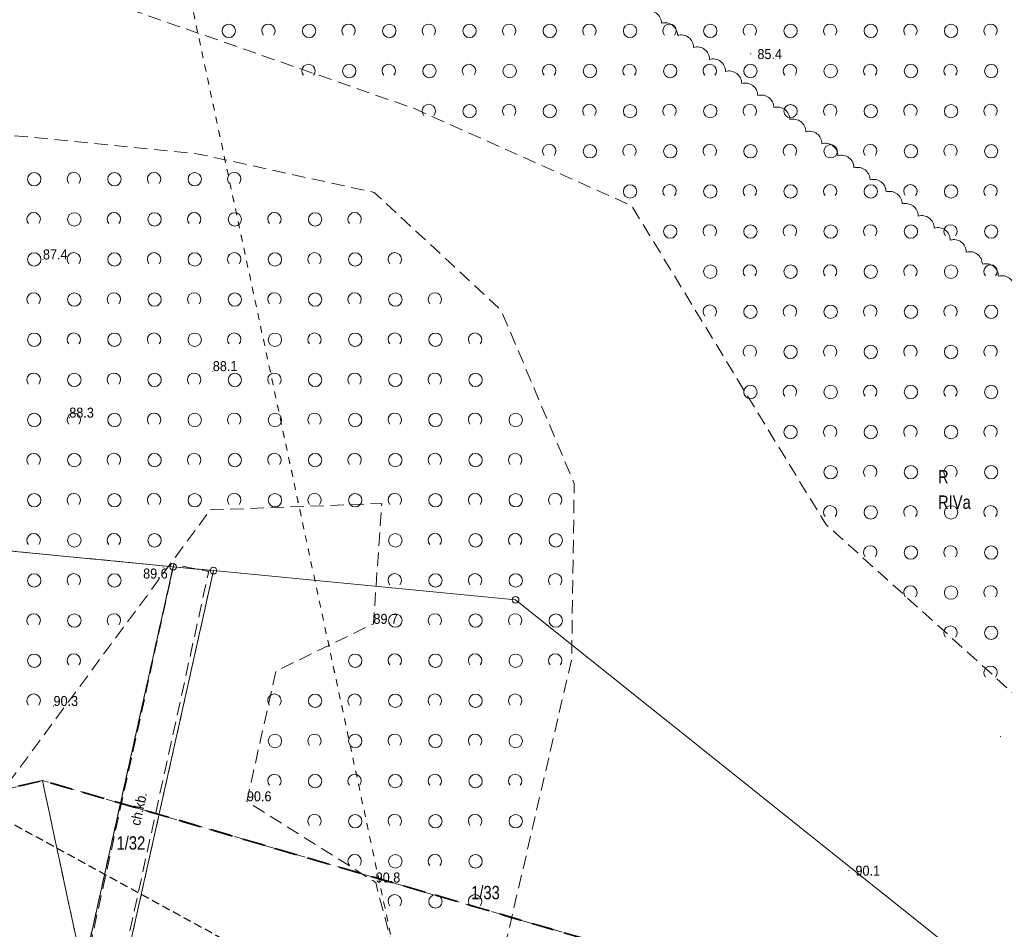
# Model space of a CAD drawing. Header units: metres. Extents: x 6540907 to 6541833, y 5893434 to 5894895.
# Tile 184 of 256: x 6541371 to 6541444, y 5894145 to 5894213. Entities that reach past the tile are written whole.
import ezdxf
from ezdxf.enums import TextEntityAlignment as Align

# ---------------------------------------------------------------- set-up
doc = ezdxf.new("R2010")
doc.units = ezdxf.units.M
doc.header["$MEASUREMENT"] = 0
for name, pattern in [('1.0_0.5', [1.5, 1, -0.5]), ('1.5_1.0', [2.5, 1.5, -1]), ('2', [0.8999999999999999, 0.6, -0.3]), ('219-500', [0, 0]), ('egkk-500', [2, 1.5, -0.5]), ('egug-500', [1, 0.5, -0.5])]:
    doc.linetypes.add(name, pattern=pattern)
doc.layers.get('0').update_dxf_attribs({"color": 2, "linetype": 'CONTINUOUS', "lineweight": 5})
for name, color, linetype, lineweight in [('202-punkt graniczny', 251, 'CONTINUOUS', 9), ('209-oznaczenie konturu klasyfikacyjnego', 251, 'CONTINUOUS', 9), ('210-oznaczenie konturu użytku gruntowego', 251, 'CONTINUOUS', 9), ('211-numer działki ewidencyjnej', 156, 'CONTINUOUS', 9), ('216-obręb ewidencyjny', 251, 'CONTINUOUS', 9), ('217-kontur klasyfikacyjny', 251, 'CONTINUOUS', 9), ('218-kontur użytku gruntowego', 251, 'CONTINUOUS', 9), ('219-działka ewidencyjna', 152, 'CONTINUOUS', 18), ('chodnik', 251, 'CONTINUOUS', 9), ('chodnik-Atr17', 251, 'CONTINUOUS', 9), ('pikieta naturalna', 251, 'CONTINUOUS', 9), ('pikieta naturalna-Atr2', 251, 'CONTINUOUS', 9), ('zadrzewienie  zakrzewienie', 252, 'CONTINUOUS', 15), ('Zakres', 252, 'CONTINUOUS', 15)]:
    doc.layers.add(name, color=color, linetype=linetype, lineweight=lineweight)
doc.layers.add('z_i_masywy_grupy', color=7, linetype='CONTINUOUS', lineweight=13, true_color=0x7f926c)
doc.styles.get("Standard").update_dxf_attribs({"font": 'Arial', "width": 0.75})

# ---------------------------------------------------------------- blocks, each defined once
blk = doc.blocks.new('202')
at = {"color": 0, "linetype": 'Continuous', "lineweight": 0}
blk.add_circle((0, 0), 0.25, dxfattribs=at)
blk = doc.blocks.new('PW01')
at = {"linetype": 'Continuous', "lineweight": 13}
h = blk.add_hatch(color=0, dxfattribs=at)
edge = h.paths.add_edge_path()
edge.add_arc((0, 0), 0.045, 0, 360)
blk = doc.blocks.new('OTZK1')
at = {"color": 0, "linetype": 'Continuous'}
blk.add_circle((0, 0), 0.5, dxfattribs=at)
blk = doc.blocks.new('OTZK2')
at = {"color": 0, "linetype": 'Continuous'}
blk.add_arc((0, 0), 0.5, 318.85, 221.162, dxfattribs=at)

msp = doc.modelspace()

# ---------------------------------------------------------------- linework, layer by layer
at = {"layer": '216-obręb ewidencyjny', "linetype": '1.5_1.0', "lineweight": 35, "flags": 128}
for points in [[(6540907.06, 5893988.004248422), (6540917.97, 5893998.724248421), (6540919.14, 5894000.044248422), (6540986.55, 5894049.994248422), (6541000.71, 5894071.734248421), (6541018.98, 5894099.714248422), (6541073.42, 5894137.054248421), (6541168.23, 5894186.974248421), (6541196.88, 5894188.554248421), (6541244.66, 5894165.714248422), (6541308.83, 5894140.804248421), (6541372.49, 5894155.854248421), (6541415.18, 5894143.394248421), (6541528.91, 5894053.474248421), (6541669.76, 5893991.014248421), (6541682.61, 5893968.086248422)], [(6541682.61, 5893968.086248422), (6541669.76, 5893991.014248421), (6541528.91, 5894053.474248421), (6541415.18, 5894143.394248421), (6541372.49, 5894155.854248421), (6541308.83, 5894140.804248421), (6541244.66, 5894165.714248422), (6541196.88, 5894188.554248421), (6541168.23, 5894186.974248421), (6541073.42, 5894137.054248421), (6541018.98, 5894099.714248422), (6541000.71, 5894071.734248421), (6540986.55, 5894049.994248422), (6540919.14, 5894000.044248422), (6540917.97, 5893998.724248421), (6540907.06, 5893988.004248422)]]:
    msp.add_lwpolyline(points, dxfattribs=at)
at = {"layer": '217-kontur klasyfikacyjny', "linetype": 'egkk-500', "lineweight": 18, "flags": 128}
for points in [[(6541372.49, 5894155.854248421), (6541308.83, 5894140.804248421)], [(6541415.18, 5894143.394248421), (6541372.49, 5894155.854248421)], [(6541372.49, 5894155.854248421), (6541406.05, 5893998.914248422)], [(6541406.05, 5893998.914248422), (6541372.49, 5894155.854248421)]]:
    msp.add_lwpolyline(points, dxfattribs=at)
at = {"layer": '218-kontur użytku gruntowego', "linetype": 'egug-500', "lineweight": 18, "flags": 128}
for points in [[(6541372.49, 5894266.087532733), (6541406.05, 5894109.147532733)], [(6541406.05, 5894109.147532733), (6541372.49, 5894266.087532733)], [(6541310.32, 5894178.817532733), (6541382.26, 5894171.837532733)], [(6541382.26, 5894171.837532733), (6541310.32, 5894178.817532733)], [(6541375.08, 5894139.617532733), (6541382.26, 5894171.837532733)], [(6541382.26, 5894171.837532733), (6541375.08, 5894139.617532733)], [(6541385.28, 5894171.547532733), (6541378.01, 5894138.957532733)], [(6541378.01, 5894138.957532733), (6541385.28, 5894171.547532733)], [(6541382.26, 5894171.837532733), (6541385.28, 5894171.547532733)], [(6541385.28, 5894171.547532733), (6541382.26, 5894171.837532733)]]:
    msp.add_lwpolyline(points, dxfattribs=at)
at = {"layer": '219-działka ewidencyjna', "linetype": '219-500', "lineweight": 18, "flags": 128}
for points in [[(6541382.26, 5894171.837532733), (6541310.32, 5894178.817532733)], [(6541382.26, 5894171.837532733), (6541375.08, 5894139.617532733)], [(6541385.28, 5894171.547532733), (6541378.01, 5894138.957532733)], [(6541385.28, 5894171.547532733), (6541382.26, 5894171.837532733)], [(6541407.87, 5894169.367532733), (6541385.28, 5894171.547532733)], [(6541441.1, 5894142.787532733), (6541407.87, 5894169.367532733)]]:
    msp.add_lwpolyline(points, dxfattribs=at)
at = {"layer": 'chodnik', "linetype": '1.0_0.5', "lineweight": 18, "flags": 128}
msp.add_lwpolyline([(6541358.97, 5894105.097532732), (6541363.47, 5894111.157532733), (6541375.33, 5894114.667532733), (6541383.57, 5894125.727532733), (6541377.73, 5894138.707532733), (6541381.64, 5894156.517532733), (6541384.92, 5894171.477532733), (6541382.32, 5894172.027532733), (6541379.03, 5894156.977532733), (6541375, 5894138.697532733), (6541361.58, 5894137.437532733), (6541347.82, 5894118.737532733), (6541347.86, 5894106.577532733), (6541339.14, 5894094.777532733), (6541339.03, 5894094.867532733), (6541338.12, 5894093.607532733), (6541338.22, 5894093.537532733), (6541337.01, 5894091.897532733), (6541337.85, 5894091.317532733), (6541339.45, 5894091.517532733), (6541350.05, 5894105.897532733), (6541350.01, 5894118.187532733), (6541362.71, 5894135.437532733), (6541376.33, 5894136.707532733), (6541381.17, 5894125.977532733), (6541374.17, 5894116.537532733), (6541362.19, 5894113.107532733), (6541357.88, 5894107.277532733), (6541358.16, 5894105.687532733)], close=True, dxfattribs=at)
at = {"layer": 'z_i_masywy_grupy', "linetype": 'Continuous'}
msp.add_lwpolyline([(6541417.576405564, 5894213.374847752, -0.5), (6541418.775905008, 5894212.47418073, -0.4999999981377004), (6541419.975404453, 5894211.573513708, -0.5), (6541421.174903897, 5894210.672846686, -0.4999999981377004), (6541422.374403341, 5894209.772179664, -0.5), (6541423.573902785, 5894208.871512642, -0.4999999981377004), (6541424.773402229, 5894207.97084562, -0.5), (6541425.972901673, 5894207.070178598, -0.4999999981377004), (6541427.172401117, 5894206.169511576, -0.5), (6541428.371900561, 5894205.268844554, -0.4999999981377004), (6541429.571400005, 5894204.368177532, -0.5), (6541430.770899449, 5894203.46751051, -0.4999999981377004), (6541431.970398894, 5894202.566843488, -0.5), (6541433.169898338, 5894201.666176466, -0.4999999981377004), (6541434.369397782, 5894200.765509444, -0.5), (6541435.568897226, 5894199.864842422, -0.4999999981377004), (6541436.76839667, 5894198.9641754, -0.5), (6541437.967896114, 5894198.063508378, -0.4999999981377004), (6541439.167395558, 5894197.162841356, -0.5), (6541440.366895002, 5894196.262174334, -0.4999999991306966), (6541441.566394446, 5894195.361507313, -0.4999999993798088), (6541442.765893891, 5894194.460840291, -0.4999999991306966), (6541443.965393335, 5894193.56017327, -0.5), (6541445.164892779, 5894192.659506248, -0.4999999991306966)], format="xyb", dxfattribs=at)
at = {"layer": 'zadrzewienie  zakrzewienie', "linetype": '1.0_0.5', "lineweight": 18, "flags": 128}
for points in [[(6541318.34, 5894220.137532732), (6541365.21, 5894218.337532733), (6541400.25, 5894206.117532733), (6541416.54, 5894198.837532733), (6541431.06, 5894175.017532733), (6541451.77, 5894156.317532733), (6541474.69, 5894125.817532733), (6541515.21, 5894162.957532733), (6541506.98, 5894164.117532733), (6541490.01, 5894171.057532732), (6541473.59, 5894181.617532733), (6541460.36, 5894193.947532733), (6541433.18, 5894231.657532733), (6541416.44, 5894245.337532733), (6541382.33, 5894257.937532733), (6541358.84, 5894258.027532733), (6541325.63, 5894248.127532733), (6541325.63, 5894248.127532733)], [(6541385.04, 5894176.087532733), (6541397.86, 5894176.567532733), (6541397.24, 5894167.567532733), (6541389.94, 5894164.037532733), (6541387.78, 5894154.297532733), (6541397.41, 5894148.227532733), (6541401.22, 5894133.447532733), (6541404.59, 5894132.727532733), (6541412.06, 5894164.937532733), (6541412.25, 5894178.067532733), (6541406.79, 5894191.007532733), (6541397.3, 5894199.827532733), (6541384.17, 5894202.697532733), (6541314.01, 5894209.697532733), (6541301.93, 5894208.447532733), (6541291.87, 5894203.657532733), (6541284.11, 5894195.507532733), (6541279.79, 5894184.967532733), (6541279.79, 5894174.427532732), (6541281.71, 5894166.947532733), (6541294.4, 5894171.167532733), (6541303.31, 5894186.497532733), (6541312.47, 5894194.087532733), (6541319.85, 5894197.687532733), (6541323.72, 5894191.917532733), (6541330.69, 5894181.537532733), (6541317.77, 5894175.497532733), (6541334.81, 5894163.607532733), (6541341.83, 5894158.267532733), (6541347.03, 5894151.047532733), (6541355.26, 5894144.257532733), (6541362.14, 5894145.107532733)]]:
    msp.add_lwpolyline(points, close=True, dxfattribs=at)
at = {"layer": 'Zakres', "linetype": '2', "lineweight": 25, "flags": 128}
msp.add_lwpolyline([(6540930.81, 5894138.997532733), (6540952.62, 5894104.357532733), (6541020.61, 5894149.897532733), (6541060.25, 5894156.887532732), (6541133.37, 5894078.637532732), (6541132.66, 5893993.647532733), (6541235.67, 5894032.197532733), (6541230.54, 5894073.887532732), (6541183.33, 5894098.857532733), (6541196.93, 5894167.597532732), (6541212.33, 5894173.367532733), (6541232.27, 5894180.687532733), (6541273.87, 5894169.587532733), (6541300.52, 5894171.387532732), (6541358.25, 5894159.197532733), (6541525.85, 5894067.407532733), (6541649.47, 5894053.447532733), (6541682.61, 5894090.485532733)], dxfattribs=at)

# ---------------------------------------------------------------- block references
at = {"layer": '202-punkt graniczny', "linetype": 'Continuous', "lineweight": 18}
for p in [(6541382.26, 5894171.837532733), (6541385.28, 5894171.547532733), (6541407.87, 5894169.367532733)]:
    msp.add_blockref('202', p, dxfattribs=at)
at = {"layer": 'pikieta naturalna', "linetype": 'Continuous', "lineweight": 13}
for p in [(6541425.45, 5894210.187532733), (6541372.53, 5894194.817532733), (6541385.23, 5894186.467532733), (6541374.5, 5894182.987532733), (6541381.51, 5894171.817532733), (6541397.24, 5894167.567532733), (6541373.32, 5894161.427532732), (6541444.12, 5894159.137532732), (6541387.78, 5894154.297532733), (6541432.78, 5894149.127532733), (6541397.41, 5894148.227532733)]:
    msp.add_blockref('PW01', p, dxfattribs=at)
at = {"layer": 'zadrzewienie  zakrzewienie', "linetype": 'Continuous', "lineweight": 18}
for name, p in [('OTZK1', (6541386.426, 5894211.903532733)), ('OTZK2', (6541389.384, 5894211.914532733)), ('OTZK1', (6541392.426, 5894211.903532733)), ('OTZK2', (6541395.384, 5894211.914532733)), ('OTZK1', (6541398.426, 5894211.903532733)), ('OTZK2', (6541401.384, 5894211.914532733)), ('OTZK1', (6541404.426, 5894211.903532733)), ('OTZK2', (6541407.384, 5894211.914532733)), ('OTZK1', (6541410.426, 5894211.903532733)), ('OTZK2', (6541413.384, 5894211.914532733)), ('OTZK1', (6541416.426, 5894211.903532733)), ('OTZK2', (6541419.384, 5894211.914532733)), ('OTZK1', (6541422.426, 5894211.903532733)), ('OTZK2', (6541425.384, 5894211.914532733)), ('OTZK1', (6541428.426, 5894211.903532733)), ('OTZK2', (6541431.384, 5894211.914532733)), ('OTZK1', (6541434.426, 5894211.903532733)), ('OTZK2', (6541437.384, 5894211.914532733)), ('OTZK1', (6541440.426, 5894211.903532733)), ('OTZK2', (6541443.384, 5894211.914532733)), ('OTZK2', (6541392.384, 5894208.914532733)), ('OTZK1', (6541395.426, 5894208.903532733)), ('OTZK2', (6541398.384, 5894208.914532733)), ('OTZK1', (6541401.426, 5894208.903532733)), ('OTZK2', (6541404.384, 5894208.914532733)), ('OTZK1', (6541407.426, 5894208.903532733)), ('OTZK2', (6541410.384, 5894208.914532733)), ('OTZK1', (6541413.426, 5894208.903532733)), ('OTZK2', (6541416.384, 5894208.914532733)), ('OTZK1', (6541419.426, 5894208.903532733)), ('OTZK2', (6541422.384, 5894208.914532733)), ('OTZK1', (6541425.426, 5894208.903532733)), ('OTZK2', (6541428.384, 5894208.914532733)), ('OTZK1', (6541431.426, 5894208.903532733)), ('OTZK2', (6541434.384, 5894208.914532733)), ('OTZK1', (6541437.426, 5894208.903532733)), ('OTZK2', (6541440.384, 5894208.914532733)), ('OTZK1', (6541443.426, 5894208.903532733)), ('OTZK2', (6541401.384, 5894205.914532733)), ('OTZK1', (6541404.426, 5894205.903532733)), ('OTZK2', (6541407.384, 5894205.914532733)), ('OTZK1', (6541410.426, 5894205.903532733)), ('OTZK2', (6541413.384, 5894205.914532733)), ('OTZK1', (6541416.426, 5894205.903532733)), ('OTZK2', (6541419.384, 5894205.914532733)), ('OTZK1', (6541422.426, 5894205.903532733)), ('OTZK2', (6541425.384, 5894205.914532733)), ('OTZK1', (6541428.426, 5894205.903532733)), ('OTZK2', (6541431.384, 5894205.914532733)), ('OTZK1', (6541434.426, 5894205.903532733)), ('OTZK2', (6541437.384, 5894205.914532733)), ('OTZK1', (6541440.426, 5894205.903532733)), ('OTZK2', (6541443.384, 5894205.914532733)), ('OTZK2', (6541410.384, 5894202.914532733)), ('OTZK1', (6541413.426, 5894202.903532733)), ('OTZK2', (6541416.384, 5894202.914532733)), ('OTZK1', (6541419.426, 5894202.903532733)), ('OTZK2', (6541422.384, 5894202.914532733)), ('OTZK1', (6541425.426, 5894202.903532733)), ('OTZK2', (6541428.384, 5894202.914532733)), ('OTZK1', (6541431.426, 5894202.903532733)), ('OTZK2', (6541434.384, 5894202.914532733)), ('OTZK1', (6541437.426, 5894202.903532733)), ('OTZK2', (6541440.384, 5894202.914532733)), ('OTZK1', (6541443.426, 5894202.903532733)), ('OTZK1', (6541371.876, 5894200.813532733)), ('OTZK2', (6541374.834, 5894200.824532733)), ('OTZK1', (6541377.876, 5894200.813532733)), ('OTZK2', (6541380.834, 5894200.824532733)), ('OTZK1', (6541383.876, 5894200.813532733)), ('OTZK2', (6541386.834, 5894200.824532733)), ('OTZK1', (6541416.426, 5894199.903532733)), ('OTZK2', (6541419.384, 5894199.914532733)), ('OTZK1', (6541422.426, 5894199.903532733)), ('OTZK2', (6541425.384, 5894199.914532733)), ('OTZK1', (6541428.426, 5894199.903532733)), ('OTZK2', (6541431.384, 5894199.914532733)), ('OTZK1', (6541434.426, 5894199.903532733)), ('OTZK2', (6541437.384, 5894199.914532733)), ('OTZK1', (6541440.426, 5894199.903532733)), ('OTZK2', (6541443.384, 5894199.914532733)), ('OTZK2', (6541371.834, 5894197.824532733)), ('OTZK1', (6541374.876, 5894197.813532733)), ('OTZK2', (6541377.834, 5894197.824532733)), ('OTZK1', (6541380.876, 5894197.813532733)), ('OTZK2', (6541383.834, 5894197.824532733)), ('OTZK1', (6541386.876, 5894197.813532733)), ('OTZK2', (6541389.834, 5894197.824532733)), ('OTZK1', (6541392.876, 5894197.813532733)), ('OTZK2', (6541395.834, 5894197.824532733)), ('OTZK1', (6541419.426, 5894196.903532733)), ('OTZK2', (6541422.384, 5894196.914532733)), ('OTZK1', (6541425.426, 5894196.903532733)), ('OTZK2', (6541428.384, 5894196.914532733)), ('OTZK1', (6541431.426, 5894196.903532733)), ('OTZK2', (6541434.384, 5894196.914532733)), ('OTZK1', (6541437.426, 5894196.903532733)), ('OTZK2', (6541440.384, 5894196.914532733)), ('OTZK1', (6541443.426, 5894196.903532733)), ('OTZK1', (6541371.876, 5894194.813532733)), ('OTZK2', (6541374.834, 5894194.824532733)), ('OTZK1', (6541377.876, 5894194.813532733)), ('OTZK2', (6541380.834, 5894194.824532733)), ('OTZK1', (6541383.876, 5894194.813532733)), ('OTZK2', (6541386.834, 5894194.824532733)), ('OTZK1', (6541389.876, 5894194.813532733)), ('OTZK2', (6541392.834, 5894194.824532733)), ('OTZK1', (6541395.876, 5894194.813532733)), ('OTZK2', (6541398.834, 5894194.824532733)), ('OTZK1', (6541422.426, 5894193.903532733)), ('OTZK2', (6541425.384, 5894193.914532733)), ('OTZK1', (6541428.426, 5894193.903532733)), ('OTZK2', (6541431.384, 5894193.914532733)), ('OTZK1', (6541434.426, 5894193.903532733)), ('OTZK2', (6541437.384, 5894193.914532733)), ('OTZK1', (6541440.426, 5894193.903532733)), ('OTZK2', (6541443.384, 5894193.914532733)), ('OTZK2', (6541371.834, 5894191.824532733)), ('OTZK1', (6541374.876, 5894191.813532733)), ('OTZK2', (6541377.834, 5894191.824532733)), ('OTZK1', (6541380.876, 5894191.813532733)), ('OTZK2', (6541383.834, 5894191.824532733)), ('OTZK1', (6541386.876, 5894191.813532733)), ('OTZK2', (6541389.834, 5894191.824532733)), ('OTZK1', (6541392.876, 5894191.813532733)), ('OTZK2', (6541395.834, 5894191.824532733)), ('OTZK1', (6541398.876, 5894191.813532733)), ('OTZK2', (6541401.834, 5894191.824532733)), ('OTZK2', (6541422.384, 5894190.914532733)), ('OTZK1', (6541425.426, 5894190.903532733)), ('OTZK2', (6541428.384, 5894190.914532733)), ('OTZK1', (6541431.426, 5894190.903532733)), ('OTZK2', (6541434.384, 5894190.914532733)), ('OTZK1', (6541437.426, 5894190.903532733)), ('OTZK2', (6541440.384, 5894190.914532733)), ('OTZK1', (6541443.426, 5894190.903532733)), ('OTZK1', (6541371.876, 5894188.813532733)), ('OTZK2', (6541374.834, 5894188.824532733)), ('OTZK1', (6541377.876, 5894188.813532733)), ('OTZK2', (6541380.834, 5894188.824532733)), ('OTZK1', (6541383.876, 5894188.813532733)), ('OTZK2', (6541386.834, 5894188.824532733)), ('OTZK1', (6541389.876, 5894188.813532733)), ('OTZK2', (6541392.834, 5894188.824532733)), ('OTZK1', (6541395.876, 5894188.813532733)), ('OTZK2', (6541398.834, 5894188.824532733)), ('OTZK1', (6541401.876, 5894188.813532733)), ('OTZK2', (6541404.834, 5894188.824532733)), ('OTZK2', (6541425.384, 5894187.914532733)), ('OTZK2', (6541431.384, 5894187.914532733)), ('OTZK2', (6541437.384, 5894187.914532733)), ('OTZK2', (6541443.384, 5894187.914532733)), ('OTZK1', (6541428.426, 5894187.903532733)), ('OTZK1', (6541434.426, 5894187.903532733)), ('OTZK1', (6541440.426, 5894187.903532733)), ('OTZK2', (6541371.834, 5894185.824532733)), ('OTZK1', (6541374.876, 5894185.813532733)), ('OTZK2', (6541377.834, 5894185.824532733)), ('OTZK1', (6541380.876, 5894185.813532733)), ('OTZK2', (6541383.834, 5894185.824532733)), ('OTZK1', (6541386.876, 5894185.813532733)), ('OTZK2', (6541389.834, 5894185.824532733)), ('OTZK1', (6541392.876, 5894185.813532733)), ('OTZK2', (6541395.834, 5894185.824532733)), ('OTZK1', (6541398.876, 5894185.813532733)), ('OTZK2', (6541401.834, 5894185.824532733)), ('OTZK1', (6541404.876, 5894185.813532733)), ('OTZK1', (6541425.426, 5894184.903532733)), ('OTZK2', (6541428.384, 5894184.914532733)), ('OTZK1', (6541431.426, 5894184.903532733)), ('OTZK2', (6541434.384, 5894184.914532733)), ('OTZK1', (6541437.426, 5894184.903532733)), ('OTZK2', (6541440.384, 5894184.914532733)), ('OTZK1', (6541443.426, 5894184.903532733)), ('OTZK1', (6541371.876, 5894182.813532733)), ('OTZK2', (6541374.834, 5894182.824532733)), ('OTZK1', (6541377.876, 5894182.813532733)), ('OTZK2', (6541380.834, 5894182.824532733)), ('OTZK1', (6541383.876, 5894182.813532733)), ('OTZK2', (6541386.834, 5894182.824532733)), ('OTZK1', (6541389.876, 5894182.813532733)), ('OTZK2', (6541392.834, 5894182.824532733)), ('OTZK1', (6541395.876, 5894182.813532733)), ('OTZK2', (6541398.834, 5894182.824532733)), ('OTZK1', (6541401.876, 5894182.813532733)), ('OTZK2', (6541404.834, 5894182.824532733)), ('OTZK1', (6541407.876, 5894182.813532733)), ('OTZK1', (6541428.426, 5894181.903532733)), ('OTZK2', (6541431.384, 5894181.914532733)), ('OTZK1', (6541434.426, 5894181.903532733)), ('OTZK2', (6541437.384, 5894181.914532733)), ('OTZK1', (6541440.426, 5894181.903532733)), ('OTZK2', (6541443.384, 5894181.914532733)), ('OTZK2', (6541371.834, 5894179.824532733)), ('OTZK2', (6541377.834, 5894179.824532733)), ('OTZK2', (6541383.834, 5894179.824532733)), ('OTZK2', (6541389.834, 5894179.824532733)), ('OTZK2', (6541395.834, 5894179.824532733)), ('OTZK2', (6541401.834, 5894179.824532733)), ('OTZK2', (6541407.834, 5894179.824532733)), ('OTZK1', (6541374.876, 5894179.813532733)), ('OTZK1', (6541380.876, 5894179.813532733)), ('OTZK1', (6541386.876, 5894179.813532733)), ('OTZK1', (6541392.876, 5894179.813532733)), ('OTZK1', (6541398.876, 5894179.813532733)), ('OTZK1', (6541404.876, 5894179.813532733)), ('OTZK1', (6541431.426, 5894178.903532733)), ('OTZK2', (6541434.384, 5894178.914532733)), ('OTZK1', (6541437.426, 5894178.903532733)), ('OTZK2', (6541440.384, 5894178.914532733)), ('OTZK1', (6541443.426, 5894178.903532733)), ('OTZK1', (6541371.876, 5894176.813532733)), ('OTZK2', (6541374.834, 5894176.824532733)), ('OTZK1', (6541377.876, 5894176.813532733)), ('OTZK2', (6541380.834, 5894176.824532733)), ('OTZK1', (6541383.876, 5894176.813532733)), ('OTZK2', (6541386.834, 5894176.824532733)), ('OTZK1', (6541389.876, 5894176.813532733)), ('OTZK2', (6541392.834, 5894176.824532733)), ('OTZK1', (6541395.876, 5894176.813532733)), ('OTZK2', (6541398.834, 5894176.824532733)), ('OTZK1', (6541401.876, 5894176.813532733)), ('OTZK2', (6541404.834, 5894176.824532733)), ('OTZK1', (6541407.876, 5894176.813532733)), ('OTZK2', (6541410.834, 5894176.824532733)), ('OTZK2', (6541431.384, 5894175.914532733)), ('OTZK1', (6541434.426, 5894175.903532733)), ('OTZK2', (6541437.384, 5894175.914532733)), ('OTZK1', (6541440.426, 5894175.903532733)), ('OTZK2', (6541443.384, 5894175.914532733)), ('OTZK2', (6541371.834, 5894173.824532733)), ('OTZK1', (6541374.876, 5894173.813532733)), ('OTZK2', (6541377.834, 5894173.824532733)), ('OTZK1', (6541380.876, 5894173.813532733)), ('OTZK1', (6541398.876, 5894173.813532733)), ('OTZK2', (6541401.834, 5894173.824532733)), ('OTZK1', (6541404.876, 5894173.813532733)), ('OTZK2', (6541407.834, 5894173.824532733)), ('OTZK1', (6541410.876, 5894173.813532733)), ('OTZK2', (6541434.384, 5894172.914532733)), ('OTZK1', (6541437.426, 5894172.903532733)), ('OTZK2', (6541440.384, 5894172.914532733)), ('OTZK1', (6541443.426, 5894172.903532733)), ('OTZK1', (6541371.876, 5894170.813532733)), ('OTZK2', (6541374.834, 5894170.824532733)), ('OTZK1', (6541377.876, 5894170.813532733)), ('OTZK2', (6541398.834, 5894170.824532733)), ('OTZK1', (6541401.876, 5894170.813532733)), ('OTZK2', (6541404.834, 5894170.824532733)), ('OTZK1', (6541407.876, 5894170.813532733)), ('OTZK2', (6541410.834, 5894170.824532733)), ('OTZK2', (6541437.384, 5894169.914532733)), ('OTZK1', (6541440.426, 5894169.903532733)), ('OTZK2', (6541443.384, 5894169.914532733)), ('OTZK2', (6541371.834, 5894167.824532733)), ('OTZK1', (6541374.876, 5894167.813532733)), ('OTZK2', (6541377.834, 5894167.824532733)), ('OTZK1', (6541398.876, 5894167.813532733)), ('OTZK2', (6541401.834, 5894167.824532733)), ('OTZK1', (6541404.876, 5894167.813532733)), ('OTZK2', (6541407.834, 5894167.824532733)), ('OTZK1', (6541410.876, 5894167.813532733)), ('OTZK2', (6541440.384, 5894166.914532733)), ('OTZK1', (6541443.426, 5894166.903532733)), ('OTZK1', (6541371.876, 5894164.813532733)), ('OTZK2', (6541374.834, 5894164.824532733)), ('OTZK1', (6541395.876, 5894164.813532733)), ('OTZK2', (6541398.834, 5894164.824532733)), ('OTZK1', (6541401.876, 5894164.813532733)), ('OTZK2', (6541404.834, 5894164.824532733)), ('OTZK1', (6541407.876, 5894164.813532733)), ('OTZK2', (6541410.834, 5894164.824532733)), ('OTZK2', (6541443.384, 5894163.914532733)), ('OTZK2', (6541371.834, 5894161.824532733)), ('OTZK2', (6541389.834, 5894161.824532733)), ('OTZK1', (6541392.876, 5894161.813532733)), ('OTZK2', (6541395.834, 5894161.824532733)), ('OTZK1', (6541398.876, 5894161.813532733)), ('OTZK2', (6541401.834, 5894161.824532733)), ('OTZK1', (6541404.876, 5894161.813532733)), ('OTZK2', (6541407.834, 5894161.824532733)), ('OTZK1', (6541389.876, 5894158.813532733)), ('OTZK2', (6541392.834, 5894158.824532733)), ('OTZK1', (6541395.876, 5894158.813532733)), ('OTZK2', (6541398.834, 5894158.824532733)), ('OTZK1', (6541401.876, 5894158.813532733)), ('OTZK2', (6541404.834, 5894158.824532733)), ('OTZK1', (6541407.876, 5894158.813532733)), ('OTZK2', (6541389.834, 5894155.824532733)), ('OTZK1', (6541392.876, 5894155.813532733)), ('OTZK2', (6541395.834, 5894155.824532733)), ('OTZK1', (6541398.876, 5894155.813532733)), ('OTZK2', (6541401.834, 5894155.824532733)), ('OTZK1', (6541404.876, 5894155.813532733)), ('OTZK2', (6541407.834, 5894155.824532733)), ('OTZK2', (6541392.834, 5894152.824532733)), ('OTZK1', (6541395.876, 5894152.813532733)), ('OTZK2', (6541398.834, 5894152.824532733)), ('OTZK1', (6541401.876, 5894152.813532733)), ('OTZK2', (6541404.834, 5894152.824532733)), ('OTZK1', (6541407.876, 5894152.813532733)), ('OTZK2', (6541395.834, 5894149.824532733)), ('OTZK1', (6541398.876, 5894149.813532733)), ('OTZK2', (6541401.834, 5894149.824532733)), ('OTZK1', (6541404.876, 5894149.813532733)), ('OTZK2', (6541398.834, 5894146.824532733)), ('OTZK1', (6541401.876, 5894146.813532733)), ('OTZK2', (6541404.834, 5894146.824532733))]:
    msp.add_blockref(name, p, dxfattribs=at)

# ---------------------------------------------------------------- texts
at = {"layer": '209-oznaczenie konturu klasyfikacyjnego', "linetype": 'Continuous', "lineweight": 18, "width": 0.79}
msp.add_text('RIVa', height=1, dxfattribs=at).set_placement((6541439.45, 5894177.167532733), align=Align.TOP_LEFT)
at = {"layer": '210-oznaczenie konturu użytku gruntowego', "linetype": 'Continuous', "lineweight": 18, "width": 0.79}
msp.add_text('R', height=1, dxfattribs=at).set_placement((6541439.45, 5894178.067532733))
at = {"layer": '211-numer działki ewidencyjnej', "linetype": 'Continuous', "lineweight": 18, "width": 0.79}
for s, p in [('1/32', (6541378.03, 5894150.687532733)), ('1/33', (6541404.54, 5894146.977532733))]:
    msp.add_text(s, height=1, dxfattribs=at).set_placement(p)
at = {"layer": 'chodnik-Atr17', "width": 0.9}
msp.add_text('ch.kb.', height=0.75, rotation=77.617, dxfattribs=at).set_placement((6541379.78, 5894152.437532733))
at = {"layer": 'pikieta naturalna-Atr2', "width": 0.9}
for s, p in [('85.4', (6541425.95, 5894209.797532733)), ('87.4', (6541372.53, 5894194.817532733)), ('88.1', (6541385.23, 5894186.467532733)), ('88.3', (6541374.5, 5894182.987532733)), ('89.7', (6541397.24, 5894167.567532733)), ('90.3', (6541373.32, 5894161.427532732)), ('90.6', (6541387.78, 5894154.297532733)), ('90.1', (6541433.28, 5894148.737532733)), ('90.8', (6541397.41, 5894148.227532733))]:
    msp.add_text(s, height=0.75, dxfattribs=at).set_placement(p)
msp.add_text('89.6', height=0.75, dxfattribs=at).set_placement((6541380.02, 5894171.707532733), align=Align.TOP_LEFT)

doc.saveas('drawing.dxf')
